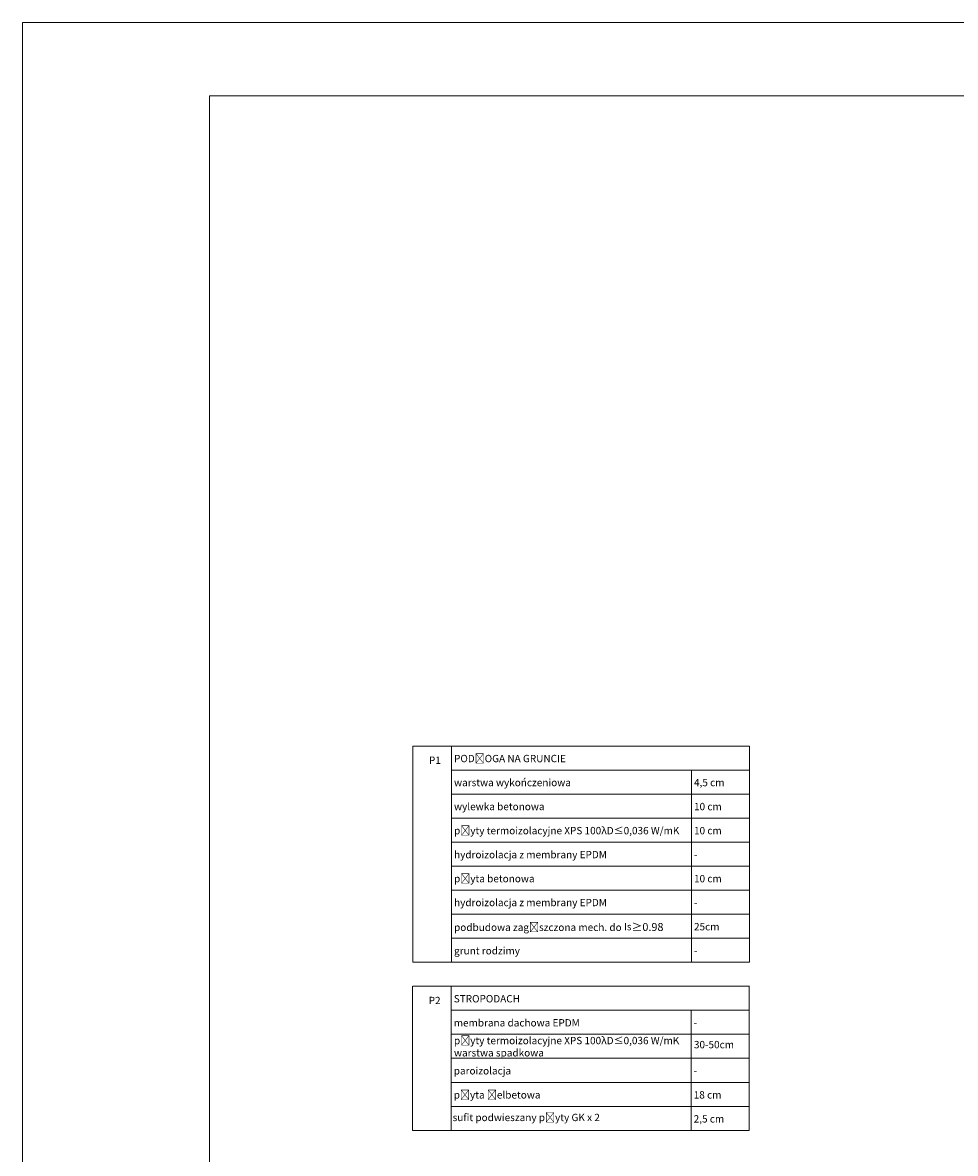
# Model space of a CAD drawing. Header units: millimetres. Extents: x 49908 to 79848, y -11883 to -3092.
# Tile 18 of 222: x 57908 to 59179, y -4633 to -3092. Entities that reach past the tile are written whole.
import ezdxf

# ---------------------------------------------------------------- set-up
doc = ezdxf.new("R2010")
doc.units = ezdxf.units.MM
doc.layers.add('A_CIENKA', color=9, linetype='Continuous', lineweight=9)
doc.layers.add('A_HATCH', color=9, linetype='Continuous', lineweight=9)
doc.layers.add('A_WYMIAR', color=9, linetype='Continuous', lineweight=5, transparency=0.2)
doc.styles.add('Arial', font='arial.ttf')

msp = doc.modelspace()

# ---------------------------------------------------------------- linework, layer by layer
at = {"layer": 'A_CIENKA', "color": 7, "true_color": 0xffffff}
msp.add_lwpolyline([(57907.7, -3092.1), (63847.7, -3092.1), (63847.7, -7292.6), (57907.7, -7292.6), (57907.7, -3092.1)], dxfattribs=at)
at = {"layer": 'A_CIENKA', "color": 2}
msp.add_lwpolyline([(58162.2, -3192.1), (63747.7, -3192.1), (63747.7, -7192.6), (58162.2, -7192.6)], close=True, dxfattribs=at)
at = {"layer": 'A_HATCH'}
for p, q in [((58439.6, -4077.9), (58439.6, -4372.6)), ((58439.6, -4077.9), (58898.2, -4077.9)), ((58492.3, -4077.9), (58492.3, -4372.6)), ((58898.2, -4077.9), (58898.2, -4372.6)), ((58492.3, -4110.7), (58898.2, -4110.7)), ((58819.3, -4110.7), (58819.3, -4372.6)), ((58492.3, -4143.4), (58898.2, -4143.4)), ((58492.3, -4176.1), (58898.2, -4176.1)), ((58492.3, -4208.9), (58898.2, -4208.9)), ((58492.3, -4208.9), (58898.2, -4208.9)), ((58492.3, -4241.6), (58898.2, -4241.6)), ((58492.3, -4274.4), (58898.2, -4274.4)), ((58492.3, -4307.1), (58898.2, -4307.1)), ((58492.3, -4339.8), (58898.2, -4339.8)), ((58439.6, -4372.6), (58898.2, -4372.6)), ((58439.2, -4405.3), (58439.2, -4601.7)), ((58439.6, -4405.3), (58898.2, -4405.3)), ((58491.9, -4405.3), (58491.9, -4601.7)), ((58897.8, -4405.3), (58897.8, -4601.7)), ((58491.9, -4438), (58897.8, -4438)), ((58818.9, -4438), (58818.9, -4601.7)), ((58491.9, -4470.8), (58897.8, -4470.8)), ((58491.9, -4503.5), (58897.8, -4503.5)), ((58491.9, -4536.3), (58897.8, -4536.3)), ((58491.9, -4569), (58897.8, -4569)), ((58439.2, -4601.7), (58897.8, -4601.7))]:
    msp.add_line(p, q, dxfattribs=at)

# ---------------------------------------------------------------- texts
at = {"layer": 'A_WYMIAR', "char_height": 10, "attachment_point": 1, "style": 'Arial'}
for s, heights, insert in [('P1', [0], (58461.5, -4092.3)), ('PODŁOGA NA GRUNCIE', [0], (58495.7, -4090)), ('warstwa wykończeniowa ', [0], (58495.7, -4122.7)), ('4,5 cm', [0], (58822.7, -4122.7)), ('wylewka betonowa ', [0], (58495.7, -4155.4)), ('10 cm', [0], (58822.7, -4155.4)), ('płyty termoizolacyjne XPS 100λ{\\Fromans|c238;D\\Fromans|c0;≤\\Fromans|c238;0,036 W/mK}', [0], (58495.7, -4188.2)), ('10 cm', [0], (58822.7, -4188.2)), ('hydroizolacja z membrany EPDM', [0], (58495.7, -4220.9)), ('-', [0], (58822.7, -4220.9)), ('płyta betonowa', [0], (58495.7, -4253.6)), ('10 cm', [0], (58822.7, -4253.6)), ('hydroizolacja z membrany EPDM', [0], (58495.7, -4286.2)), ('-', [0], (58822.7, -4286.2)), ('podbudowa zagęszczona mech. do Is{\\H1.08333x;≥0.98}', [0], (58495.7, -4319.1)), ('25cm', [0], (58822.7, -4319.1)), ('grunt rodzimy', [0], (58495.7, -4351.9)), ('-', [0], (58822.7, -4351.9)), ('P2', [9.22], (58461.1, -4419.7)), ('STROPODACH', [0], (58495.3, -4417.3)), ('membrana dachowa EPDM', [0], (58495.3, -4450.1)), ('-', [0], (58822.3, -4450.1)), ('płyty termoizolacyjne XPS 100λD≤0,036 W/mK\\Pwarstwa spadkowa', [0], (58495.6, -4474.3)), ('30-50cm', [0], (58822.6, -4479.8)), ('paroizolacja', [0], (58495.3, -4515.5)), ('-', [0], (58822.3, -4515.5)), ('płyta żelbetowa', [0], (58495.3, -4548.3)), ('18 cm', [0], (58822.3, -4548.3)), ('sufit podwieszany płyty GK x 2', [0], (58493.7, -4579.1)), ('2,5 cm', [0], (58822.3, -4581))]:
    msp.add_mtext_dynamic_manual_height_columns(s, width=473.698, gutter_width=1.25, heights=heights, dxfattribs=dict(at, insert=insert))

doc.saveas('drawing.dxf')
